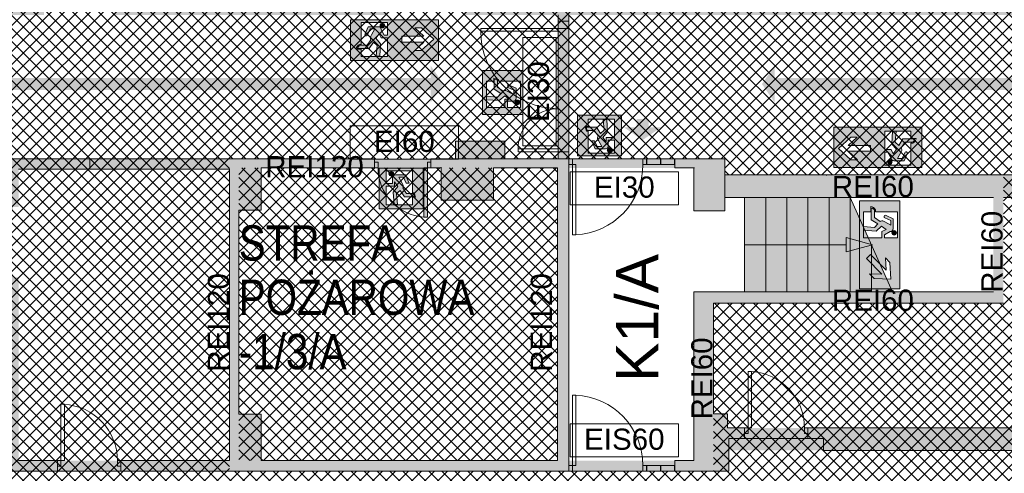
# Paper-space layout 'AP-01 STREFY POŻAROWE I EWAKUACJA - PIĘTRO -1' of a CAD drawing. Header units: millimetres. Extents: x 0 to 594, y -4 to 450.
# Tile 12 of 15: x 370 to 510, y 223 to 287. Entities that reach past the tile are written whole.
import ezdxf
from ezdxf.xclip import XClip

# ---------------------------------------------------------------- set-up
doc = ezdxf.new("R2010")
doc.units = ezdxf.units.MM
doc.header["$MEASUREMENT"] = 0
doc.header["$XCLIPFRAME"] = 0
doc.linetypes.add('Wipeout_Contour', pattern=[10000, 0, -10000])
for name, color, linetype, lineweight, true_color in [('A_ewakuacja_Nr_pióra__104', 7, 'Continuous', 5, 0x006532), ('A_podkład_Nr_pióra__254', 7, 'Continuous', 5, 0xfdfdfd), ('A_ppoż proj_Nr_pióra__104', 7, 'Continuous', 5, 0x006532), ('A_ppoż proj_Nr_pióra__11', 7, 'Continuous', 5, 0xfe6565), ('A_ppoż proj_Nr_pióra__151', 7, 'Continuous', 5, 0x65cbfe), ('A_ppoż proj_Nr_pióra__240', 7, 'Continuous', 5, 0xfe0032), ('A_ppoż proj_Nr_pióra__70', 7, 'Continuous', 5, 0x65fe00)]:
    doc.layers.add(name, color=color, linetype=linetype, lineweight=lineweight, true_color=true_color)
for name, color, linetype, lineweight in [('A_ewakuacja_Nr_pióra__4', 94, 'Continuous', 18), ('A_podkład_Nr_pióra__2', 8, 'Continuous', 13), ('A_ppoż proj_Nr_pióra__1', 7, 'Continuous', 20), ('A_ppoż proj_Nr_pióra__3', 30, 'Continuous', 13), ('A_ppoż proj_Nr_pióra__4', 94, 'Continuous', 18), ('A_ppoż proj_Nr_pióra__81', 2, 'Continuous', 5)]:
    doc.layers.add(name, color=color, linetype=linetype, lineweight=lineweight)
doc.layers.add('A_podrys', color=7, linetype='Continuous')
doc.styles.add('STYL_AUTOMATYCZNY_1', font='arial.ttf')
doc.styles.add('STYL_AUTOMATYCZNY_2', font='ARIALN.TTF')
pattern_1 = [(45, (-1570.5778, -182.9554), (-0.9192388, 0.9192388), []), (135, (-1570.5778, -182.9554), (0.9192388, 0.9192388), [])]

# ---------------------------------------------------------------- blocks, each defined once
blk = doc.blocks.new('Rysunek_1_1', base_point=(-1570.58, -182.96))
at = {"layer": 'A_ewakuacja_Nr_pióra__104', "linetype": 'Continuous', "lineweight": 0, "true_color": 0x004c26}
h = blk.add_hatch(color=118, dxfattribs=at)
h.paths.add_polyline_path([(417.26, 281.13), (429.75, 281.13), (429.75, 286.87), (417.26, 286.87)])
h.paths.add_polyline_path([(422.51, 286.52), (422.51, 284.69), (422.06, 284.69), (421.62, 285.49, 0.414214), (421.2, 285.9), (419.78, 285.9), (419.33, 284.9, 1.14772), (419.67, 284.75), (420.05, 285.58), (420.72, 285.58), (420.23, 284.73), (420.13, 284.56, 0.230447), (420.17, 284.06), (419.62, 283.28), (418.63, 283.28, 0.304489), (418.27, 282.81), (419.93, 282.81), (420.53, 283.71), (421.05, 283.26), (420.91, 281.72), (421.4, 281.72), (421.52, 283.48), (420.85, 284.28), (421.31, 284.91), (421.61, 284.31), (422.5, 284.31), (422.5, 281.68), (418.79, 281.68), (418.79, 282.73), (418.05, 282.73, -0.24241), (418.53, 283.39), (418.79, 283.39), (418.79, 286.52)], flags=0)
h.paths.add_polyline_path([(424.56, 284.54), (427.68, 284.54), (426.38, 285.74), (427.31, 285.74), (429.06, 284.15), (427.3, 282.55), (426.4, 282.55), (427.68, 283.73), (424.56, 283.73)], flags=0)
for points in [[(421.5, 286.21, 1), (422.09, 285.92, 1)], [(441.22, 275.26, 1), (440.59, 275.05, 1)], [(453.88, 268.1, 1), (454.09, 268.72, 1)], [(494.02, 266.57, 1), (493.43, 266.86, 1)], [(423.15, 265.33, 1), (422.94, 264.71, 1)], [(494.49, 256.94, 1), (494.2, 256.35, 1)]]:
    blk.add_hatch(color=118, dxfattribs=at).paths.add_polyline_path(points)
h = blk.add_hatch(color=118, dxfattribs=at)
h.paths.add_polyline_path([(441.71, 273.44), (441.71, 279.69), (435.97, 279.69), (435.97, 273.44)])
h.paths.add_polyline_path([(439.15, 275.64), (439.15, 274.45), (436.53, 274.45), (436.53, 278.16), (437.58, 278.16), (437.58, 278.6), (438.23, 278.42), (438.23, 278.16), (441.36, 278.16), (441.36, 274.44), (439.54, 274.44), (439.54, 275.33), (440.33, 275.33, 0.414214), (440.75, 275.74), (440.75, 277.17), (439.59, 277.68), (439.59, 277.28), (440.42, 276.89), (440.42, 276.23), (439.58, 276.72), (439.4, 276.82, 0.230447), (438.91, 276.78), (438.12, 277.33), (438.12, 278.32), (437.65, 278.45), (437.65, 277.02), (438.56, 276.42), (438.1, 275.9), (436.56, 276.04), (436.56, 275.55), (438.32, 275.42), (439.12, 276.1), (439.76, 275.64)], flags=0)
h = blk.add_hatch(color=118, dxfattribs=at)
h.paths.add_polyline_path([(455.7, 267.6), (455.7, 273.34), (449.45, 273.34), (449.45, 267.6)])
h.paths.add_polyline_path([(453.5, 270.16), (453.5, 269.56), (453.04, 270.19), (453.72, 270.99), (453.59, 272.75), (453.1, 272.75), (453.24, 271.21), (452.72, 270.75), (452.12, 271.66), (450.69, 271.66), (450.82, 271.19), (451.81, 271.19), (452.36, 270.41, 0.230447), (452.32, 269.91), (452.42, 269.74), (452.91, 268.89), (452.25, 268.89), (451.86, 269.72), (451.46, 269.72), (451.97, 268.57), (453.4, 268.57, 0.414214), (453.81, 268.98), (453.81, 269.78), (454.7, 269.78), (454.7, 267.95), (450.98, 267.95), (450.98, 271.08), (450.72, 271.08), (450.55, 271.74), (450.98, 271.74), (450.98, 272.79), (454.7, 272.79), (454.7, 270.16)], flags=0)
h = blk.add_hatch(color=118, dxfattribs=at)
h.paths.add_polyline_path([(498.25, 271.65), (485.76, 271.65), (485.76, 265.9), (498.25, 265.9)])
h.paths.add_polyline_path([(493.01, 266.26), (493.01, 268.08), (493.45, 268.08), (493.9, 267.28, 0.414214), (494.31, 266.87), (495.74, 266.87), (496.18, 267.88, 1.14772), (495.85, 268.02), (495.46, 267.2), (494.79, 267.2), (495.28, 268.04), (495.38, 268.22, 0.230447), (495.34, 268.71), (495.9, 269.5), (496.89, 269.5, 0.304489), (497.24, 269.97), (495.58, 269.97), (494.99, 269.06), (494.46, 269.51), (494.6, 271.06), (494.12, 271.06), (493.99, 269.29), (494.67, 268.49), (494.2, 267.86), (493.9, 268.46), (493.01, 268.46), (493.01, 271.09), (496.72, 271.09), (496.72, 270.04), (497.46, 270.04, -0.24241), (496.98, 269.38), (496.72, 269.38), (496.72, 266.26)], flags=0)
h.paths.add_polyline_path([(490.96, 268.24), (487.83, 268.24), (489.13, 267.03), (488.2, 267.03), (486.46, 268.62), (488.21, 270.22), (489.11, 270.22), (487.83, 269.05), (490.96, 269.04)], flags=0)
h = blk.add_hatch(color=118, dxfattribs=at)
h.paths.add_polyline_path([(421.33, 265.82), (421.33, 260.08), (427.57, 260.08), (427.57, 265.82)])
h.paths.add_polyline_path([(423.52, 263.27), (423.52, 263.87), (423.99, 263.23), (423.31, 262.44), (423.44, 260.67), (423.92, 260.67), (423.78, 262.22), (424.31, 262.67), (424.9, 261.76), (426.34, 261.76), (426.21, 262.23), (425.22, 262.23), (424.67, 263.02, 0.230447), (424.7, 263.51), (424.6, 263.69), (424.12, 264.53), (424.78, 264.53), (425.17, 263.7), (425.57, 263.7), (425.06, 264.86), (423.63, 264.86, 0.414214), (423.22, 264.44), (423.22, 263.65), (422.33, 263.65), (422.33, 265.47), (426.04, 265.47), (426.04, 262.35), (426.31, 262.35), (426.48, 261.69), (426.04, 261.69), (426.04, 260.64), (422.33, 260.64), (422.33, 263.27)], flags=0)
h = blk.add_hatch(color=118, dxfattribs=at)
h.paths.add_polyline_path([(489.41, 261.18), (489.41, 254.93), (495.15, 254.93), (495.15, 261.18)])
h.paths.add_polyline_path([(494.8, 255.93), (492.97, 255.93), (492.97, 256.38), (493.77, 256.82, 0.414214), (494.19, 257.23), (494.19, 258.66), (493.18, 259.11, 1.14772), (493.03, 258.77), (493.86, 258.38), (493.86, 257.72), (493.01, 258.21), (492.84, 258.31, 0.230447), (492.34, 258.27), (491.56, 258.82), (491.56, 259.81, 0.304489), (491.09, 260.16), (491.09, 258.51), (492, 257.91), (491.54, 257.39), (490, 257.53), (490, 257.04), (491.76, 256.91), (492.56, 257.59), (493.19, 257.13), (492.59, 256.83), (492.59, 255.94), (489.97, 255.94), (489.97, 259.65), (491.01, 259.65), (491.01, 260.39, -0.24241), (491.67, 259.91), (491.67, 259.65), (494.8, 259.65)], flags=0)
h = blk.add_hatch(color=118, dxfattribs=at)
h.paths.add_polyline_path([(495.15, 248.68), (495.15, 254.93), (489.41, 254.93), (489.41, 248.68)])
h.paths.add_polyline_path([(493.74, 252.45), (493.85, 250.08), (491.49, 250.19), (490.84, 250.85), (492.61, 250.78), (490.4, 252.99), (490.97, 253.56), (493.18, 251.35), (493.1, 253.09)], flags=0)
at = {"layer": 'A_podkład_Nr_pióra__254', "linetype": 'Continuous', "lineweight": 5, "true_color": 0xfdfdfd}
h = blk.add_hatch(color=7, dxfattribs=at)
h.paths.add_polyline_path([(70.72, 202.17), (70.72, 134.07), (537.42, 134.07), (537.42, 355.07), (400.22, 355.07), (372.47, 355.07), (206.12, 355.07), (206.12, 355.87), (195.52, 355.87), (195.52, 354.27), (200.32, 354.27), (200.32, 349.67), (202.42, 349.67), (202.42, 342.67), (202.82, 342.67), (202.82, 303.17), (202.42, 303.17), (202.42, 294.47), (202.82, 294.47), (202.82, 287.57), (215.72, 287.57), (274.67, 287.57), (274.67, 288.37), (274.17, 288.37), (274.17, 289.17), (271.67, 289.17), (271.67, 294.37), (272.12, 294.37), (272.12, 303.17), (271.67, 303.17), (271.67, 342.67), (272.12, 342.67), (272.12, 349.67), (280.52, 349.67), (292.52, 349.67), (313.52, 349.67), (325.52, 349.67), (334.72, 349.67), (334.72, 342.67), (334.72, 303.87), (334.72, 295.17), (335.17, 295.17), (335.17, 289.17), (333.02, 289.17), (323.02, 289.17), (284.17, 289.17), (284.17, 288.37), (283.67, 288.37), (283.67, 287.57), (284.17, 287.57), (323.02, 287.57), (323.52, 287.57), (324.02, 287.57), (332.52, 287.57), (333.02, 287.57), (338.07, 287.57), (368.67, 287.57), (373.82, 287.57), (373.82, 288.77), (374.32, 288.77), (374.32, 289.57), (373.82, 289.57), (370.37, 289.57), (370.37, 320.67), (368.67, 320.67), (368.67, 303.47), (368.07, 303.47), (364.62, 303.47), (364.02, 303.47), (358.62, 303.47), (358.02, 303.47), (352.62, 303.47), (352.02, 303.47), (346.62, 303.47), (346.02, 303.47), (345.52, 303.47), (339.52, 303.47), (339.02, 303.47), (338.52, 303.47), (338.52, 303.87), (338.52, 342.67), (338.52, 349.67), (346.82, 349.67), (358.82, 349.67), (368.67, 349.67), (368.67, 339.27), (373.17, 339.27), (386.67, 339.27), (398.67, 339.27), (400.22, 339.27), (400.22, 336.33), (400.62, 336.33), (400.62, 294.87), (400.12, 294.87), (400.12, 289.57), (383.82, 289.57), (383.32, 289.57), (383.32, 288.77), (383.82, 288.77), (383.82, 287.57), (404.37, 287.57), (422.38, 287.57), (422.38, 288.37), (422.88, 288.37), (432.92, 288.37), (433.42, 288.37), (433.42, 287.57), (532.02, 287.57), (532.02, 274.57), (532.02, 264.87), (484.72, 264.87), (470.32, 264.87), (470.32, 267.17), (463.22, 267.17), (459.22, 267.17), (458.72, 267.17), (448.72, 267.17), (448.22, 267.17), (439.15, 267.17), (439.15, 269.67), (432.15, 269.67), (432.15, 267.17), (430.12, 267.17), (428.67, 267.17), (428.67, 266.67), (428.17, 266.67), (428.17, 265.87), (428.67, 265.87), (430.12, 265.87), (430.12, 261.27), (437.52, 261.27), (437.52, 265.87), (446.62, 265.87), (446.62, 224.32), (404.62, 224.32), (404.62, 230.92), (401.42, 230.92), (401.42, 259.73), (404.62, 259.87), (404.62, 265.87), (420.67, 265.87), (421.17, 265.87), (421.17, 266.67), (420.67, 266.67), (420.67, 267.17), (404.37, 267.17), (404.37, 268.17), (404.37, 270.72), (404.37, 267.17), (295.22, 267.17), (295.22, 264.67), (272.02, 264.67), (272.02, 265.07), (268.42, 265.07), (268.42, 260.97), (271.82, 260.97), (271.82, 232.37), (271.82, 231.87), (271.82, 230.42), (271.82, 228.67), (269.52, 228.67), (269.52, 225.17), (271.72, 225.17), (271.72, 224.17), (273.22, 224.17), (273.22, 224.97), (295.22, 224.97), (295.22, 222.82), (458.72, 222.82), (459.22, 222.82), (463.22, 222.82), (470.92, 222.82), (470.92, 227.47), (482.12, 227.47), (484.32, 227.47), (484.32, 225.77), (536.62, 225.77), (536.62, 223.12), (536.62, 214.94), (536.62, 204.72), (536.62, 204.12), (536.62, 203.07), (536.62, 202.47), (532.02, 202.47), (532.02, 202.17), (524.42, 202.17), (518.38, 202.17), (518.26, 202.17), (512.22, 202.17), (445.27, 202.17), (436.07, 202.17), (422.67, 202.17), (411.67, 202.17), (357.27, 202.17), (346.27, 202.17), (321.87, 202.17), (310.87, 202.17), (290.42, 202.17), (289.92, 202.17), (289.92, 201.37), (290.42, 201.37), (290.42, 200.47), (297.72, 200.47), (297.72, 139.47), (292.52, 139.47), (280.52, 139.47), (272.02, 139.47), (272.02, 146.37), (271.62, 146.37), (271.62, 185.92), (272.02, 185.92), (272.02, 194.62), (271.62, 194.62), (271.62, 200.47), (278.92, 200.47), (278.92, 201.37), (279.42, 201.37), (279.42, 202.17), (278.92, 202.17), (273.22, 202.17), (273.22, 204.47), (271.72, 204.47), (271.72, 202.17), (268.72, 202.17), (262.62, 202.17), (262.02, 202.17), (262.02, 201.37), (262.62, 201.37), (262.62, 199.87), (268.72, 199.87), (268.72, 194.62), (268.32, 194.62), (268.32, 187.42), (243.32, 187.42), (243.32, 199.87), (249.92, 199.87), (249.92, 201.37), (250.52, 201.37), (250.52, 202.17), (195.32, 202.17), (194.72, 202.17), (183.22, 202.17), (182.62, 202.17), (168.72, 202.17), (168.72, 205.97), (167.32, 205.97), (167.32, 202.17), (87.02, 202.17), (86.42, 202.17), (75.42, 202.17), (74.82, 202.17)])
h.paths.add_polyline_path([(74.82, 139.47), (74.82, 150.37), (134.13, 150.37), (136.52, 150.37), (140.62, 150.37), (202.22, 150.37), (206.32, 150.37), (210.8, 150.37), (240.62, 150.37), (240.62, 139.47), (206.32, 139.47), (206.32, 146.47), (202.22, 146.47), (202.22, 139.47), (140.62, 139.47), (140.62, 146.47), (136.52, 146.47), (136.52, 139.47)], flags=0)
h.paths.add_polyline_path([(136.52, 152.77), (74.82, 152.77), (74.82, 199.87), (136.52, 199.87), (136.52, 186.67), (140.62, 186.67), (140.62, 199.87), (195.32, 199.87), (195.32, 196.37), (196.12, 196.37), (196.12, 196.87), (197.02, 196.87), (197.02, 199.87), (202.22, 199.87), (202.22, 188.37), (197.02, 188.37), (197.02, 189.87), (196.12, 189.87), (196.12, 190.37), (195.32, 190.37), (195.32, 186.67), (199.37, 186.67), (206.32, 186.67), (206.32, 199.87), (240.62, 199.87), (240.62, 182.47), (241.42, 182.47), (241.42, 182.97), (243.32, 182.97), (243.32, 186.62), (268.32, 186.62), (268.32, 185.92), (268.72, 185.92), (268.72, 146.37), (268.32, 146.37), (268.32, 139.47), (259.12, 139.47), (247.12, 139.47), (243.32, 139.47), (243.32, 173.97), (241.42, 173.97), (241.42, 174.47), (240.62, 174.47), (240.62, 152.77), (206.32, 152.77), (199.37, 152.77)], flags=0)
h.paths.add_polyline_path([(205.72, 294.47), (206.12, 294.47), (206.12, 303.17), (205.72, 303.17), (205.72, 342.67), (206.12, 342.67), (206.12, 349.67), (247.52, 349.67), (259.52, 349.67), (268.32, 349.67), (268.32, 342.67), (268.77, 342.67), (268.77, 303.17), (268.32, 303.17), (268.32, 294.37), (268.77, 294.37), (268.77, 289.17), (268.77, 288.47), (267.47, 288.47), (266.97, 288.47), (258.97, 288.47), (258.47, 288.47), (258.47, 289.27), (205.72, 289.27)], flags=0)
h.paths.add_polyline_path([(273.62, 245.57), (273.62, 263.17), (294.42, 263.17), (294.42, 245.57)], flags=0)
h.paths.add_polyline_path([(294.42, 226.47), (273.62, 226.47), (273.62, 244.07), (294.42, 244.07)], flags=0)
h.paths.add_polyline_path([(295.92, 244.37), (337.62, 244.37), (337.62, 230.92), (334.32, 230.92), (334.32, 224.32), (314.02, 224.32), (313.52, 224.32), (304.52, 224.32), (304.02, 224.32), (298.62, 224.32), (298.62, 227.42), (295.92, 227.42)], flags=0)
h.paths.add_polyline_path([(295.92, 263.47), (298.62, 263.47), (298.62, 265.87), (306.12, 265.87), (306.62, 265.87), (315.62, 265.87), (316.12, 265.87), (334.32, 265.87), (334.32, 259.87), (337.62, 259.87), (337.62, 245.97), (295.92, 245.97)], flags=0)
h.paths.add_polyline_path([(313.62, 139.47), (299.22, 139.47), (299.22, 200.47), (310.87, 200.47), (311.37, 200.47), (321.37, 200.47), (321.87, 200.47), (329.59, 200.47), (335.17, 200.47), (335.17, 195.97), (334.72, 195.97), (334.72, 187.17), (335.17, 187.17), (335.17, 146.37), (334.72, 146.37), (334.72, 139.47), (325.62, 139.47)], flags=0)
h.paths.add_polyline_path([(338.52, 146.37), (338.07, 146.37), (338.07, 187.17), (338.52, 187.17), (338.52, 195.97), (338.07, 195.97), (338.07, 200.47), (346.27, 200.47), (346.77, 200.47), (356.77, 200.47), (357.27, 200.47), (400.97, 200.47), (400.97, 195.77), (400.52, 195.77), (400.52, 187.17), (400.97, 187.17), (400.97, 158.26), (400.97, 146.37), (400.52, 146.37), (400.52, 139.47), (338.52, 139.47)], flags=0)
h.paths.add_polyline_path([(338.07, 295.17), (338.52, 295.17), (338.52, 303.07), (364.62, 303.07), (364.62, 303.27), (368.07, 303.27), (368.07, 303.07), (368.67, 303.07), (368.67, 289.17), (368.07, 289.17), (338.52, 289.17), (338.07, 289.17)], flags=0)
h.paths.add_polyline_path([(338.92, 224.32), (338.92, 230.92), (338.92, 259.87), (338.92, 265.87), (357.42, 265.87), (357.42, 262.67), (368.62, 262.67), (368.62, 260.32), (368.62, 259.82), (359.62, 259.82), (359.62, 259.32), (359.63, 259.32), (368.62, 259.32), (368.62, 259.82), (369.42, 259.82), (369.42, 260.32), (370.22, 260.32), (370.22, 265.67), (370.32, 265.67), (370.82, 265.67), (379.82, 265.67), (380.32, 265.67), (400.12, 265.67), (400.12, 259.67), (400.12, 224.32), (384.72, 224.32), (384.22, 224.32), (376.22, 224.32), (375.72, 224.32), (370.22, 224.32), (370.22, 250.32), (369.42, 250.32), (369.42, 250.82), (368.62, 250.82), (368.62, 250.32), (368.62, 224.32), (359.32, 224.32), (358.82, 224.32), (349.82, 224.32), (349.32, 224.32)], flags=0)
h.paths.add_polyline_path([(403.87, 158.26), (403.87, 187.17), (404.32, 187.17), (404.32, 195.77), (403.87, 195.77), (403.87, 200.47), (411.67, 200.47), (412.17, 200.47), (422.67, 200.47), (428.32, 200.47), (428.32, 158.26), (429.52, 158.26), (429.52, 200.47), (436.07, 200.47), (444.67, 200.47), (445.27, 200.47), (467.02, 200.47), (467.02, 195.77), (466.62, 195.77), (466.62, 187.17), (467.02, 187.17), (467.02, 146.37), (466.62, 146.37), (466.62, 139.47), (429.52, 139.47), (429.52, 146.37), (428.32, 146.37), (428.32, 139.47), (404.32, 139.47), (404.32, 146.37), (403.87, 146.37)], flags=0)
h.paths.add_polyline_path([(404.42, 289.17), (404.42, 336.33), (406.12, 336.33), (406.12, 349.67), (434.42, 349.67), (434.42, 336.33), (434.42, 289.17)], flags=0)
h.paths.add_polyline_path([(436.02, 321.97), (436.02, 349.67), (466.57, 349.67), (466.57, 321.97)], flags=0)
h.paths.add_polyline_path([(466.12, 289.17), (436.02, 289.17), (436.02, 320.77), (466.12, 320.77)], flags=0)
h.paths.add_polyline_path([(448.22, 223.62), (448.22, 224.32), (448.22, 265.87), (448.22, 266.37), (448.72, 266.37), (458.72, 266.37), (459.22, 266.37), (463.22, 266.37), (463.22, 265.87), (465.92, 265.87), (465.92, 259.77), (470.32, 259.77), (470.32, 261.67), (473.12, 261.67), (473.12, 248.27), (465.92, 248.27), (465.92, 224.32), (463.22, 224.32), (463.22, 223.62), (459.22, 223.62), (458.72, 223.62), (448.72, 223.62)], flags=0)
h.paths.add_polyline_path([(468.72, 230.97), (468.72, 246.67), (509.82, 246.67), (508.42, 248.27), (494.12, 248.27), (491.14, 254.93), (491.28, 254.97), (491.1, 255.02), (488.12, 261.67), (532.02, 261.67), (532.02, 228.97), (482.12, 228.97), (481.62, 228.97), (473.62, 228.97), (473.12, 228.97), (470.92, 228.97), (470.72, 228.97), (470.72, 230.97)], flags=0)
h.paths.add_polyline_path([(494.65, 317.97), (469.47, 317.97), (469.47, 331.32), (494.65, 331.32)], flags=0)
h.paths.add_polyline_path([(469.47, 303.77), (469.47, 316.72), (495.9, 316.72), (495.9, 325.12), (518.82, 325.12), (518.82, 301.17), (507.07, 301.17), (507.07, 289.17), (495.9, 289.17), (495.9, 301.17), (495.9, 303.77)], flags=0)
h.paths.add_polyline_path([(495.9, 332.57), (469.92, 332.57), (469.92, 349.67), (495.9, 349.67), (532.02, 349.67), (532.02, 326.57), (532.02, 289.17), (520.02, 289.17), (520.02, 326.57), (495.9, 326.57)], flags=0)
h.paths.add_polyline_path([(469.92, 289.17), (469.92, 302.52), (494.65, 302.52), (494.65, 289.17)], flags=0)
h.paths.add_polyline_path([(470.02, 187.17), (470.42, 187.17), (470.42, 195.77), (470.02, 195.77), (470.02, 200.47), (476.62, 200.47), (477.12, 200.47), (487.12, 200.47), (487.62, 200.47), (500.62, 200.47), (500.62, 139.47), (491.42, 139.47), (470.42, 139.47), (470.42, 146.37), (470.02, 146.37)], flags=0)
h.paths.add_polyline_path([(502.62, 200.47), (511.52, 200.47), (512.22, 200.47), (524.42, 200.47), (525.12, 200.47), (532.02, 200.47), (532.02, 140.87), (524.02, 140.87), (512.02, 140.87), (502.62, 140.87), (502.62, 169.07)], flags=0)
h.paths.add_polyline_path([(519.22, 289.17), (508.27, 289.17), (508.27, 299.92), (519.22, 299.92)], flags=0)
blk.add_hatch(color=7, dxfattribs=at).paths.add_polyline_path([(427.67, 265.87), (427.67, 258.87), (428.17, 258.87), (428.17, 265.87)])
at = {"layer": 'A_ppoż proj_Nr_pióra__104', "linetype": 'Continuous', "lineweight": 5, "true_color": 0x006532}
for points in [[(220.62, 275.15), (220.62, 276.92), (428.63, 276.92), (428.63, 275.15), (430.44, 277.77), (428.63, 280.39), (428.63, 278.62), (220.62, 278.62), (220.62, 280.39), (218.81, 277.77)], [(477.4, 275.15), (477.4, 276.92), (513.32, 276.92), (513.32, 278.62), (477.4, 278.62), (477.4, 280.39), (475.59, 277.77)], [(456.04, 271.61), (458.66, 269.81), (461.28, 271.61), (459.51, 271.61), (459.51, 272.82), (457.81, 272.82), (457.81, 271.61)]]:
    blk.add_hatch(color=128, dxfattribs=at).paths.add_polyline_path(points)
at = {"layer": 'A_ppoż proj_Nr_pióra__151', "linetype": 'Continuous', "lineweight": 5, "true_color": 0x65cbfe}
h = blk.add_hatch(dxfattribs=at)
h.set_pattern_fill('bloczki_betonowe_0001', color=151, style=0, pattern_type=2)
h.set_pattern_definition(pattern_1)
h.paths.add_polyline_path([(243.32, 139.47), (536.62, 139.47), (536.62, 349.67), (205.72, 349.67), (205.72, 267.37), (244.72, 267.37), (244.72, 264.67), (295.92, 264.67), (295.92, 224.97), (244.72, 224.97), (244.72, 222.77), (243.32, 222.77)])
h.paths.add_polyline_path([(400.12, 267.17), (470.32, 267.17), (470.32, 264.87), (509.82, 264.87), (509.82, 246.67), (468.72, 246.67), (468.72, 222.82), (400.12, 222.82)], flags=0)
at = {"layer": 'A_ppoż proj_Nr_pióra__240', "linetype": 'Continuous', "lineweight": 5, "true_color": 0xfe0032}
h = blk.add_hatch(dxfattribs=at)
h.set_pattern_fill('bloczki_betonowe_0001', color=240, style=0, pattern_type=2)
h.set_pattern_definition(pattern_1)
h.paths.add_polyline_path([(401.42, 224.32), (446.62, 224.32), (446.62, 265.87), (401.42, 265.87)])
at = {"layer": 'A_ppoż proj_Nr_pióra__3', "linetype": 'Continuous', "lineweight": 0, "true_color": 0x3f2000}
for points in [[(400.12, 265.87), (446.62, 265.87), (446.62, 267.17), (400.12, 267.17)], [(446.62, 222.82), (448.22, 222.82), (448.22, 267.17), (446.62, 267.17)], [(400.12, 224.32), (401.42, 224.32), (401.42, 265.87), (400.12, 265.87)], [(446.62, 224.32), (400.12, 224.32), (400.12, 222.82), (446.62, 222.82)]]:
    blk.add_hatch(color=38, dxfattribs=at).paths.add_polyline_path(points)
at = {"layer": 'A_ppoż proj_Nr_pióra__4', "linetype": 'Continuous', "lineweight": 0, "true_color": 0x002000}
for points in [[(470.32, 267.17), (448.22, 267.17), (448.22, 265.87), (470.32, 265.87)], [(465.92, 264.87), (470.32, 264.87), (470.32, 265.87), (465.92, 265.87)], [(509.82, 264.87), (465.92, 264.87), (465.92, 261.67), (509.82, 261.67)], [(509.82, 246.67), (509.82, 261.67), (508.37, 261.67), (508.37, 246.67)], [(508.37, 246.67), (508.37, 248.27), (465.92, 248.27), (465.92, 246.67)], [(465.92, 246.67), (465.92, 222.82), (468.72, 222.82), (468.72, 246.67)], [(448.22, 222.82), (465.92, 222.82), (465.92, 224.32), (448.22, 224.32)]]:
    blk.add_hatch(color=98, dxfattribs=at).paths.add_polyline_path(points)
at = {"layer": 'A_ppoż proj_Nr_pióra__70', "linetype": 'Continuous', "lineweight": 0, "true_color": 0x193f00}
for points in [[(448.22, 267.17), (448.22, 287.57), (446.72, 287.57), (446.72, 267.17)], [(537.42, 264.87), (509.82, 264.87), (509.82, 261.67), (537.42, 261.67)]]:
    blk.add_hatch(color=88, dxfattribs=at).paths.add_polyline_path(points)
at = {"layer": 'A_ppoż proj_Nr_pióra__81', "linetype": 'Continuous', "lineweight": 0, "true_color": 0x3f3f00}
for points in [[(400.12, 265.67), (400.12, 267.17), (295.22, 267.17), (295.22, 264.67), (297.02, 264.67), (297.02, 265.67)], [(537.42, 228.97), (468.72, 228.97), (468.72, 225.77), (537.42, 225.77)], [(400.12, 224.32), (297.02, 224.32), (297.02, 225.32), (295.22, 225.32), (295.22, 222.82), (400.12, 222.82)]]:
    blk.add_hatch(color=48, dxfattribs=at).paths.add_polyline_path(points)
at = {"layer": 'A_ewakuacja_Nr_pióra__4', "color": 94, "linetype": 'Continuous', "lineweight": 18, "flags": 128}
for points in [[(429.75, 286.87), (417.26, 286.87), (417.26, 281.13), (429.75, 281.13)], [(424.56, 283.73), (424.56, 284.54), (427.68, 284.54), (426.38, 285.74), (427.31, 285.74), (429.06, 284.15), (427.3, 282.55), (426.4, 282.55), (427.68, 283.73)], [(485.76, 265.9), (498.25, 265.9), (498.25, 271.65), (485.76, 271.65)], [(490.96, 269.04), (490.96, 268.24), (487.83, 268.24), (489.13, 267.03), (488.2, 267.03), (486.46, 268.62), (488.21, 270.22), (489.11, 270.22), (487.83, 269.05)], [(490.97, 253.56), (490.4, 252.99), (492.61, 250.78), (490.84, 250.85), (491.49, 250.19), (493.85, 250.08), (493.74, 252.45), (493.1, 253.09), (493.18, 251.35)]]:
    blk.add_lwpolyline(points, close=True, dxfattribs=at)
for points in [[(422.5, 281.68), (422.5, 284.31), (421.61, 284.31), (421.31, 284.91), (420.85, 284.28), (421.52, 283.48), (421.4, 281.72), (420.91, 281.72), (421.05, 283.26), (420.53, 283.71), (419.93, 282.81), (418.27, 282.81, -0.304489), (418.63, 283.28), (419.62, 283.28), (420.17, 284.06, -0.230447), (420.13, 284.56), (420.23, 284.73), (420.72, 285.58), (420.05, 285.58), (419.67, 284.75, -1.14772), (419.33, 284.9), (419.78, 285.9), (421.2, 285.9, -0.414214), (421.62, 285.49), (422.06, 284.69), (422.51, 284.69), (422.51, 286.52), (418.79, 286.52), (418.79, 283.39), (418.53, 283.39, 0.24241), (418.05, 282.73), (418.79, 282.73), (418.79, 281.68)], [(436.53, 274.45), (439.15, 274.45), (439.15, 275.64), (439.76, 275.64), (439.12, 276.1), (438.32, 275.42), (436.56, 275.55), (436.56, 276.04), (438.1, 275.9), (438.56, 276.42), (437.65, 277.02), (437.65, 278.45), (438.12, 278.32), (438.12, 277.33), (438.91, 276.78, -0.230447), (439.4, 276.82), (439.58, 276.72), (440.42, 276.23), (440.42, 276.89), (439.59, 277.28), (439.59, 277.68), (440.75, 277.17), (440.75, 275.74, -0.414214), (440.33, 275.33), (439.54, 275.33), (439.54, 274.44), (441.36, 274.44), (441.36, 278.16), (438.23, 278.16), (438.23, 278.42), (437.58, 278.6), (437.58, 278.16), (436.53, 278.16)], [(454.7, 272.79), (454.7, 270.16), (453.5, 270.16), (453.5, 269.56), (453.04, 270.19), (453.72, 270.99), (453.59, 272.75), (453.1, 272.75), (453.24, 271.21), (452.72, 270.75), (452.12, 271.66), (450.69, 271.66), (450.82, 271.19), (451.81, 271.19), (452.36, 270.41, 0.230447), (452.32, 269.91), (452.42, 269.74), (452.91, 268.89), (452.25, 268.89), (451.86, 269.72), (451.46, 269.72), (451.97, 268.57), (453.4, 268.57, 0.414214), (453.81, 268.98), (453.81, 269.78), (454.7, 269.78), (454.7, 267.95), (450.98, 267.95), (450.98, 271.08), (450.72, 271.08), (450.55, 271.74), (450.98, 271.74), (450.98, 272.79)], [(493.01, 271.09), (493.01, 268.46), (493.9, 268.46), (494.2, 267.86), (494.67, 268.49), (493.99, 269.29), (494.12, 271.06), (494.6, 271.06), (494.46, 269.51), (494.99, 269.06), (495.58, 269.97), (497.24, 269.97, -0.304489), (496.89, 269.5), (495.9, 269.5), (495.34, 268.71, -0.230447), (495.38, 268.22), (495.28, 268.04), (494.79, 267.2), (495.46, 267.2), (495.85, 268.02, -1.14772), (496.18, 267.88), (495.74, 266.87), (494.31, 266.87, -0.414214), (493.9, 267.28), (493.45, 268.08), (493.01, 268.08), (493.01, 266.26), (496.72, 266.26), (496.72, 269.38), (496.98, 269.38, 0.24241), (497.46, 270.04), (496.72, 270.04), (496.72, 271.09)], [(422.33, 260.64), (422.33, 263.27), (423.52, 263.27), (423.52, 263.87), (423.99, 263.23), (423.31, 262.44), (423.44, 260.67), (423.92, 260.67), (423.78, 262.22), (424.31, 262.67), (424.9, 261.76), (426.34, 261.76), (426.21, 262.23), (425.22, 262.23), (424.67, 263.02, 0.230447), (424.7, 263.51), (424.6, 263.69), (424.12, 264.53), (424.78, 264.53), (425.17, 263.7), (425.57, 263.7), (425.06, 264.86), (423.63, 264.86, 0.414214), (423.22, 264.44), (423.22, 263.65), (422.33, 263.65), (422.33, 265.47), (426.04, 265.47), (426.04, 262.35), (426.31, 262.35), (426.48, 261.69), (426.04, 261.69), (426.04, 260.64)], [(489.97, 255.94), (492.59, 255.94), (492.59, 256.83), (493.19, 257.13), (492.56, 257.59), (491.76, 256.91), (490, 257.04), (490, 257.53), (491.54, 257.39), (492, 257.91), (491.09, 258.51), (491.09, 260.16, -0.304489), (491.56, 259.81), (491.56, 258.82), (492.34, 258.27, -0.230447), (492.84, 258.31), (493.01, 258.21), (493.86, 257.72), (493.86, 258.38), (493.03, 258.77, -1.14772), (493.18, 259.11), (494.19, 258.66), (494.19, 257.23, -0.414214), (493.77, 256.82), (492.97, 256.38), (492.97, 255.93), (494.8, 255.93), (494.8, 259.65), (491.67, 259.65), (491.67, 259.91, 0.24241), (491.01, 260.39), (491.01, 259.65), (489.97, 259.65)]]:
    blk.add_lwpolyline(points, format="xyb", close=True, dxfattribs=at)
for points in [[(435.97, 273.44), (435.97, 279.69), (441.71, 279.69), (441.71, 273.44)], [(441.71, 273.44), (435.97, 273.44)], [(455.7, 273.34), (449.45, 273.34), (449.45, 267.6), (455.7, 267.6)], [(455.7, 267.6), (455.7, 273.34)], [(421.33, 260.08), (427.57, 260.08), (427.57, 265.82), (421.33, 265.82)], [(421.33, 265.82), (421.33, 260.08)], [(495.15, 254.93), (495.15, 261.18), (489.41, 261.18), (489.41, 254.93)], [(495.15, 254.93), (495.15, 248.68), (489.41, 248.68), (489.41, 254.93)]]:
    blk.add_lwpolyline(points, dxfattribs=at)
at = {"layer": 'A_ewakuacja_Nr_pióra__4', "color": 94, "linetype": 'Continuous', "lineweight": 18}
for centre in [(421.79, 286.06), (440.9, 275.16), (453.98, 268.41), (493.72, 266.71), (423.04, 265.02), (494.34, 256.65)]:
    blk.add_circle(centre, 0.328, dxfattribs=at)
at = {"layer": 'A_podkład_Nr_pióra__2', "color": 8, "linetype": 'Continuous', "lineweight": 13}
for p, q in [((446.72, 287.57), (446.72, 267.17)), ((448.22, 287.57), (448.22, 267.17)), ((448.22, 286.67), (446.72, 286.67)), ((446.72, 285.67), (435.72, 285.67)), ((435.72, 285.27), (435.72, 285.67)), ((446.72, 285.27), (435.72, 285.27)), ((448.22, 285.67), (446.72, 285.67)), ((439.15, 269.67), (432.15, 269.67)), ((432.15, 269.67), (432.15, 267.17)), ((439.15, 267.17), (439.15, 269.67)), ((446.72, 268.57), (441.02, 268.57)), ((441.02, 268.57), (441.02, 268.17)), ((446.72, 268.17), (441.02, 268.17)), ((448.22, 268.17), (446.72, 268.17)), ((295.22, 267.17), (404.37, 267.17)), ((380.32, 267.17), (380.32, 265.67)), ((420.67, 267.17), (404.37, 267.17)), ((420.67, 267.17), (420.67, 265.87)), ((421.17, 266.67), (420.67, 266.67)), ((421.17, 265.87), (421.17, 266.67)), ((428.17, 258.87), (428.17, 266.67)), ((428.17, 266.67), (428.67, 266.67)), ((470.32, 267.17), (428.67, 267.17)), ((428.67, 267.17), (428.67, 265.87)), ((448.22, 267.17), (446.72, 267.17)), ((448.22, 267.17), (448.22, 222.82)), ((448.72, 256.37), (448.72, 267.17)), ((458.72, 266.37), (458.72, 267.17)), ((459.22, 267.17), (459.22, 266.37)), ((459.25, 267.17), (459.25, 266.37)), ((461.2, 267.17), (461.2, 266.37)), ((461.24, 267.17), (461.24, 266.37)), ((463.19, 267.17), (463.19, 266.37)), ((463.22, 267.17), (463.22, 265.87)), ((470.32, 259.77), (470.32, 267.17)), ((370.22, 265.67), (400.12, 265.67)), ((400.12, 265.67), (400.12, 224.32)), ((404.62, 259.87), (404.62, 265.87)), ((404.62, 265.87), (421.17, 265.87)), ((430.12, 265.87), (427.67, 265.87)), ((427.67, 265.87), (427.67, 258.87)), ((430.12, 265.87), (430.12, 261.27)), ((437.52, 261.27), (437.52, 265.87)), ((437.52, 265.87), (446.62, 265.87)), ((446.62, 224.32), (446.62, 265.87)), ((448.22, 266.37), (449.22, 266.37)), ((449.22, 266.37), (449.22, 256.37)), ((458.72, 266.37), (463.22, 266.37)), ((463.22, 265.87), (465.92, 265.87)), ((465.92, 265.87), (465.92, 259.77)), ((532.02, 264.87), (470.32, 264.87)), ((430.12, 261.27), (437.52, 261.27)), ((470.32, 261.67), (508.42, 261.67)), ((473.12, 261.67), (473.12, 248.27)), ((476.12, 261.67), (476.12, 248.27)), ((479.12, 261.67), (479.12, 248.27)), ((482.12, 261.67), (482.12, 248.27)), ((485.12, 261.67), (485.12, 248.27)), ((488.12, 261.67), (494.12, 248.27)), ((488.12, 261.67), (488.12, 248.27)), ((509.82, 261.67), (532.02, 261.67)), ((401.42, 259.87), (404.62, 259.87)), ((401.42, 259.87), (401.42, 230.92)), ((465.92, 259.77), (470.32, 259.77)), ((428.17, 258.87), (427.67, 258.87)), ((448.72, 256.37), (449.22, 256.37)), ((491.28, 254.97), (487.55, 255.97)), ((487.55, 253.97), (487.55, 255.97)), ((487.55, 254.97), (473.12, 254.97)), ((491.28, 254.97), (487.55, 253.97)), ((491.12, 254.97), (491.12, 248.27)), ((465.92, 248.27), (465.92, 224.32)), ((508.42, 248.27), (465.92, 248.27)), ((468.72, 230.97), (468.72, 246.67)), ((509.82, 246.67), (468.72, 246.67)), ((473.62, 236.97), (473.62, 228.17)), ((473.62, 236.97), (474.12, 236.97)), ((474.12, 228.97), (474.12, 236.97)), ((448.72, 233.62), (448.72, 222.82)), ((448.72, 233.62), (449.22, 233.62)), ((449.22, 223.62), (449.22, 233.62)), ((376.22, 232.32), (376.22, 223.52)), ((376.22, 232.32), (376.72, 232.32)), ((376.72, 224.32), (376.72, 232.32)), ((404.62, 230.92), (401.42, 230.92)), ((404.62, 224.32), (404.62, 230.92)), ((470.72, 230.97), (468.72, 230.97)), ((470.72, 228.97), (470.72, 230.97)), ((474.12, 228.97), (470.72, 228.97)), ((473.12, 228.97), (473.12, 227.47)), ((532.02, 228.97), (481.62, 228.97)), ((481.62, 228.97), (481.62, 228.17)), ((482.12, 228.97), (482.12, 227.47)), ((473.62, 228.17), (473.12, 228.17)), ((481.62, 228.17), (482.12, 228.17)), ((484.32, 227.47), (470.92, 227.47)), ((470.92, 227.47), (470.92, 222.82)), ((484.32, 225.77), (484.32, 227.47)), ((537.42, 225.77), (484.32, 225.77)), ((370.22, 224.32), (376.72, 224.32)), ((375.72, 222.82), (375.72, 224.32)), ((376.22, 223.52), (375.72, 223.52)), ((400.12, 224.32), (384.22, 224.32)), ((384.22, 224.32), (384.22, 223.52)), ((384.22, 223.52), (384.72, 223.52)), ((384.72, 222.82), (384.72, 224.32)), ((446.62, 224.32), (404.62, 224.32)), ((448.22, 223.62), (449.22, 223.62)), ((458.72, 223.62), (463.22, 223.62)), ((458.72, 223.62), (458.72, 222.82)), ((459.22, 222.82), (459.22, 223.62)), ((459.25, 222.82), (459.25, 223.62)), ((461.2, 222.82), (461.2, 223.62)), ((461.24, 222.82), (461.24, 223.62)), ((463.19, 222.82), (463.19, 223.62)), ((463.22, 222.82), (463.22, 224.32)), ((465.92, 224.32), (463.22, 224.32)), ((470.92, 222.82), (295.22, 222.82))]:
    blk.add_line(p, q, dxfattribs=at)
at = {"layer": 'A_podkład_Nr_pióra__2', "color": 8, "linetype": 'Wipeout_Contour', "lineweight": 13, "flags": 128}
for points in [[(430.12, 265.87), (430.12, 267.17), (428.67, 267.17), (428.67, 265.87)], [(437.52, 267.17), (430.12, 267.17), (430.12, 261.27), (437.52, 261.27)], [(448.22, 265.87), (448.22, 267.17), (437.52, 267.17), (437.52, 265.87)], [(465.92, 265.87), (470.32, 267.17), (463.22, 267.17), (463.22, 265.87)], [(470.32, 259.77), (470.32, 267.17), (465.92, 265.87), (465.92, 259.77)], [(404.62, 259.87), (404.62, 265.87), (400.12, 265.67), (400.12, 259.67)], [(484.72, 264.87), (484.72, 261.67), (532.02, 261.67), (532.02, 264.87)], [(404.62, 224.32), (404.62, 230.92), (400.12, 230.92), (400.12, 224.32)], [(465.92, 230.97), (465.92, 228.97), (470.72, 228.97), (470.72, 230.97)], [(473.12, 227.47), (473.12, 228.97), (470.92, 228.97), (470.92, 227.47)], [(484.32, 227.47), (484.32, 228.97), (482.12, 228.97), (482.12, 227.47)], [(359.32, 224.32), (359.32, 222.82), (375.72, 222.82), (375.72, 224.32)]]:
    blk.add_lwpolyline(points, close=True, dxfattribs=at)
at = {"layer": 'A_podkład_Nr_pióra__2', "color": 8, "linetype": 'Continuous', "lineweight": 13}
for centre, radius, start, end in [((446.72, 285.27), 11, 180, 270), ((446.72, 268.57), 5.7, 90, 180), ((428.2, 265.88), 7.03, 180.108, 265.6498), ((448.72, 266.37), 10, 272.5451, 0), ((473.62, 228.97), 8, 0, 86.8198), ((448.72, 223.62), 10, 0, 87.4549), ((376.22, 224.32), 8, 0, 86.8198)]:
    blk.add_arc(centre, radius, start, end, dxfattribs=at)
at = {"layer": 'A_ppoż proj_Nr_pióra__1', "color": 7, "linetype": 'Continuous', "lineweight": 20}
for p, q in [((446.43, 284.39), (441.71, 284.39)), ((441.71, 284.39), (441.71, 269)), ((446.43, 269), (446.43, 284.39)), ((432.59, 271.82), (417.2, 271.82)), ((417.2, 271.82), (417.2, 267.1)), ((432.59, 267.1), (432.59, 271.82)), ((441.71, 269), (446.43, 269)), ((417.2, 267.1), (432.59, 267.1)), ((463.78, 265.33), (448.39, 265.33)), ((448.39, 265.33), (448.39, 260.62)), ((463.78, 260.62), (463.78, 265.33)), ((448.39, 260.62), (463.78, 260.62)), ((463.78, 229.55), (448.39, 229.55)), ((448.39, 229.55), (448.39, 224.84)), ((463.78, 224.84), (463.78, 229.55)), ((448.39, 224.84), (463.78, 224.84))]:
    blk.add_line(p, q, dxfattribs=at)
at = {"layer": 'A_ppoż proj_Nr_pióra__1', "color": 7, "linetype": 'Continuous', "lineweight": 20, "attachment_point": 5, "rotation": 90, "style": 'STYL_AUTOMATYCZNY_1'}
for s, insert, char_height in [('\\A1;{\\pqc;\\fArial|b0|i0|c238|p0;\\W1.000000;EI30}', (443.92, 276.7), 3), ('\\A1;{\\pqc;\\fArial|b0|i0|c238|p0;\\W1.000000;REI60}', (508.22, 253.96), 3), ('\\A1;{\\pqc;\\fArial|b0|i0|c238|p0;\\W1.000000;K1/A}', (457.95, 244.57), 6), ('\\A1;{\\pqc;\\fArial|b0|i0|c238|p0;\\W1.000000;REI120}', (398.56, 243.93), 3), ('\\A1;{\\pqc;\\fArial|b0|i0|c238|p0;\\W1.000000;REI120}', (444.34, 243.93), 3), ('\\A1;{\\pqc;\\fArial|b0|i0|c238|p0;\\W1.000000;REI60}', (467.09, 235.98), 3)]:
    blk.add_mtext(s, dxfattribs=dict(at, insert=insert, char_height=char_height))
at = {"layer": 'A_ppoż proj_Nr_pióra__1', "color": 7, "linetype": 'Continuous', "lineweight": 20, "char_height": 3, "attachment_point": 5, "style": 'STYL_AUTOMATYCZNY_1'}
for s, insert in [('\\A1;{\\pqc;\\fArial|b0|i0|c238|p0;\\W1.000000;EI60}', (424.9, 269.61)), ('\\A1;{\\pqc;\\fArial|b0|i0|c238|p0;\\W1.000000;REI120}', (412.16, 266.02)), ('\\A1;{\\pqc;\\fArial|b0|i0|c238|p0;\\W1.000000;EI30}', (456.08, 263.12)), ('\\A1;{\\pqc;\\fArial|b0|i0|c238|p0;\\W1.000000;REI60}', (491.31, 263.21)), ('\\A1;{\\pqc;\\fArial|b0|i0|c238|p0;\\W1.000000;REI60}', (491.31, 247.07)), ('\\A1;{\\pqc;\\fArial|b0|i0|c238|p0;\\W1.000000;EIS60}', (456.08, 227.34))]:
    blk.add_mtext(s, dxfattribs=dict(at, insert=insert))
at = {"layer": 'A_ppoż proj_Nr_pióra__11', "color": 11, "linetype": 'Continuous', "lineweight": 5, "true_color": 0xfe6565, "insert": (401.42, 247.47), "char_height": 5, "width": 45.2, "attachment_point": 4, "line_spacing_factor": 0.925345, "style": 'STYL_AUTOMATYCZNY_2'}
blk.add_mtext('\\A1;{\\pql;\\fArial Narrow|b0|i0|c238|p0;\\W1.000000;STREFA POŻAROWA \\P\\pql;\\fArial Narrow|b0|i0|c238|p0;\\W1.000000;-1/3/A}', dxfattribs=at)

psp = doc.layouts.new('AP-01 STREFY POŻAROWE I EWAKUACJA - PIĘTRO -1')

# ---------------------------------------------------------------- block references
at = {"layer": 'A_podrys', "color": 37, "linetype": 'Continuous', "lineweight": 5, "true_color": 0x656532}
ref = psp.add_blockref('Rysunek_1_1', (-1570.58, -182.96), dxfattribs=at)
XClip(ref).set_block_clipping_path([(29.9000121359, 78.515858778), (589.1, 445.1)])

doc.saveas('drawing.dxf')
